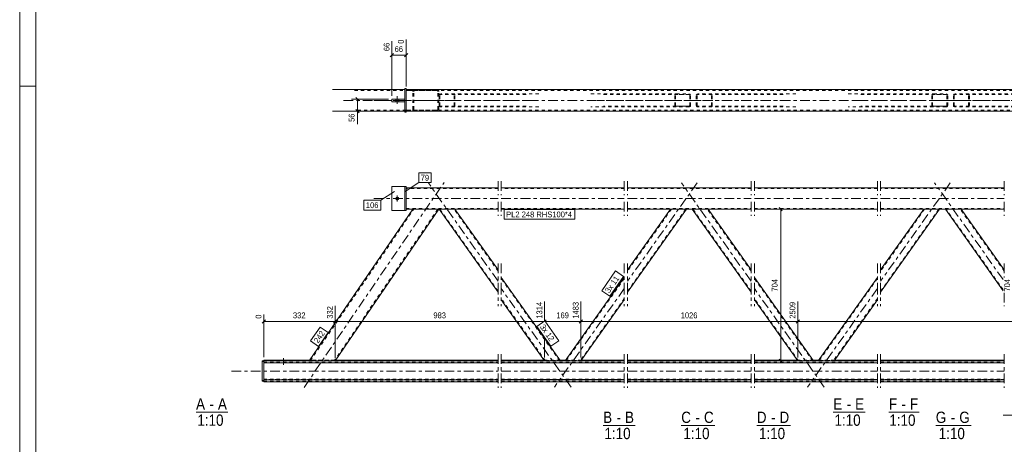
# Model space of a CAD drawing. Header units: millimetres. Extents: x 0 to 914, y 0 to 610.
# Tile 3 of 12: x 0 to 305, y 186 to 318. Entities that reach past the tile are written whole.
import ezdxf

# ---------------------------------------------------------------- set-up
doc = ezdxf.new("R2010")
doc.units = ezdxf.units.MM
for name, pattern in [('XKITLINE00', [0]), ('XKITLINE01', [4, 1, -1, 1, -1]), ('XKITLINE03', [6, 3, -1, 1, -1])]:
    doc.linetypes.add(name, pattern=pattern)
for name, color, linetype, lineweight in [('Arkusz rysunku', 3, 'Continuous', 0), ('Element', 2, 'Continuous', 0), ('Inny typ obiektu', 7, 'Continuous', 0), ('Wymiar', 4, 'Continuous', 0), ('Znak elementu', 2, 'Continuous', 0), ('Śruba', 3, 'Continuous', 0)]:
    doc.layers.add(name, color=color, linetype=linetype, lineweight=lineweight)
doc.styles.add('ARIAL', font='ARIAL.TTF')

msp = doc.modelspace()

# ---------------------------------------------------------------- linework, layer by layer
at = {"layer": 'Arkusz rysunku', "linetype": 'XKITLINE00', "lineweight": 0}
for p, q in [((0, 610), (0, 0)), ((5, 605), (5, 5)), ((5, 297), (0, 297))]:
    msp.add_line(p, q, dxfattribs=at)
at = {"layer": 'Element', "linetype": 'XKITLINE00', "lineweight": 0}
for p, q in [((96.89, 295.93), (119.23, 295.93)), ((119.63, 296.26), (119.23, 296.26)), ((119.23, 288.93), (119.23, 296.26)), ((119.63, 296.26), (119.63, 288.93)), ((745.48, 295.93), (119.63, 295.93)), ((115.23, 292.2), (115.23, 293)), ((119.23, 293), (115.23, 293)), ((119.23, 292.2), (119.23, 293)), ((119.23, 292.2), (115.23, 292.2)), ((96.89, 289.26), (119.23, 289.26)), ((119.63, 288.93), (119.23, 288.93)), ((119.63, 289.26), (745.48, 289.26)), ((129.14, 289.26), (119.63, 289.26)), ((122.33, 289.26), (122.35, 289.26)), ((129.14, 289.26), (129.16, 289.26)), ((115.23, 265.91), (115.23, 258.58)), ((115.23, 265.91), (119.23, 265.91)), ((119.23, 258.58), (119.23, 265.91)), ((119.23, 265.91), (119.63, 265.91)), ((119.63, 265.91), (119.63, 258.58)), ((119.63, 265.58), (148.12, 265.58)), ((149.12, 265.58), (187.21, 265.58)), ((188.21, 265.58), (226.49, 265.58)), ((227.49, 265.58), (265.58, 265.58)), ((266.58, 265.58), (304.86, 265.58)), ((89.6, 211.99), (121.71, 258.91)), ((129.78, 258.91), (97.68, 211.99)), ((115.23, 258.58), (119.23, 258.58)), ((119.63, 258.58), (119.23, 258.58)), ((121.71, 258.91), (119.63, 258.91)), ((121.71, 258.91), (121.71, 258.91)), ((121.76, 258.91), (121.71, 258.91)), ((129.78, 258.91), (121.76, 258.91)), ((129.78, 258.91), (129.78, 258.91)), ((148.12, 258.91), (129.79, 258.91)), ((148.12, 233.22), (129.88, 258.91)), ((148.12, 240.13), (134.78, 258.91)), ((187.21, 258.91), (149.12, 258.91)), ((226.49, 258.91), (188.21, 258.91)), ((206.45, 258.91), (188.21, 233.22)), ((201.55, 258.91), (188.21, 240.13)), ((226.49, 233.22), (208.25, 258.91)), ((226.49, 240.13), (213.15, 258.91)), ((265.58, 258.91), (227.49, 258.91)), ((284.82, 258.91), (266.58, 233.22)), ((279.92, 258.91), (266.58, 240.13)), ((304.86, 258.91), (266.58, 258.91)), ((304.51, 233.71), (286.62, 258.91)), ((304.86, 240.13), (291.52, 258.91)), ((167.43, 212.03), (149.12, 237.83)), ((187.21, 237.83), (168.89, 212.03)), ((245.8, 212.03), (227.49, 237.83)), ((265.58, 237.83), (247.26, 212.03)), ((162.53, 212.03), (149.12, 230.92)), ((187.21, 230.92), (173.8, 212.03)), ((240.9, 212.03), (227.49, 230.92)), ((265.58, 230.92), (252.17, 212.03)), ((75.04, 205.78), (75.04, 211.99)), ((75.04, 211.99), (75.57, 211.99)), ((75.04, 211.78), (75.57, 211.78)), ((75.57, 211.44), (75.57, 212.19)), ((75.57, 212.19), (89.73, 212.19)), ((75.57, 211.98), (90.23, 211.98)), ((75.57, 211.78), (75.57, 205.78)), ((75.57, 211.44), (148.12, 211.44)), ((89.65, 211.99), (89.6, 211.99)), ((89.78, 211.98), (89.65, 211.99)), ((89.99, 211.98), (89.78, 211.98)), ((90.23, 211.98), (89.99, 211.98)), ((90.23, 211.98), (97.02, 211.98)), ((90.23, 211.98), (97.02, 211.98)), ((97.27, 211.98), (97.02, 211.98)), ((148.12, 211.98), (97.03, 211.98)), ((97.48, 211.98), (97.27, 211.98)), ((97.62, 211.99), (97.48, 211.98)), ((97.68, 211.99), (97.62, 211.99)), ((148.12, 212.19), (97.81, 212.19)), ((162.42, 212.19), (149.12, 212.19)), ((187.21, 211.98), (149.12, 211.98)), ((149.12, 211.44), (187.21, 211.44)), ((162.57, 212.03), (162.53, 212.03)), ((162.68, 212.02), (162.57, 212.03)), ((162.84, 212.02), (162.68, 212.02)), ((163.03, 212.02), (162.84, 212.02)), ((163.03, 212.02), (166.95, 212.02)), ((167.14, 212.02), (166.95, 212.02)), ((167.3, 212.02), (167.14, 212.02)), ((167.4, 212.03), (167.3, 212.02)), ((169, 212.19), (167.32, 212.19)), ((167.43, 212.03), (167.4, 212.03)), ((168.93, 212.03), (168.89, 212.03)), ((169.03, 212.02), (168.93, 212.03)), ((169.19, 212.02), (169.03, 212.02)), ((169.38, 212.02), (169.19, 212.02)), ((169.38, 212.02), (173.3, 212.02)), ((173.49, 212.02), (173.3, 212.02)), ((173.65, 212.02), (173.49, 212.02)), ((173.76, 212.03), (173.65, 212.02)), ((173.8, 212.03), (173.76, 212.03)), ((187.21, 212.19), (173.91, 212.19)), ((226.49, 212.19), (188.21, 212.19)), ((226.49, 211.98), (188.21, 211.98)), ((188.21, 211.44), (226.49, 211.44)), ((240.79, 212.19), (227.49, 212.19)), ((265.58, 211.98), (227.49, 211.98)), ((227.49, 211.44), (265.58, 211.44)), ((240.94, 212.03), (240.9, 212.03)), ((241.05, 212.02), (240.94, 212.03)), ((241.21, 212.02), (241.05, 212.02)), ((241.4, 212.02), (241.21, 212.02)), ((241.4, 212.02), (245.32, 212.02)), ((245.51, 212.02), (245.32, 212.02)), ((245.67, 212.02), (245.51, 212.02)), ((245.77, 212.03), (245.67, 212.02)), ((247.37, 212.19), (245.69, 212.19)), ((245.8, 212.03), (245.77, 212.03)), ((247.3, 212.03), (247.26, 212.03)), ((247.4, 212.02), (247.3, 212.03)), ((247.56, 212.02), (247.4, 212.02)), ((247.75, 212.02), (247.56, 212.02)), ((247.75, 212.02), (251.67, 212.02)), ((251.86, 212.02), (251.67, 212.02)), ((252.02, 212.02), (251.86, 212.02)), ((252.13, 212.03), (252.02, 212.02)), ((252.17, 212.03), (252.13, 212.03)), ((265.58, 212.19), (252.28, 212.19)), ((304.86, 212.19), (266.58, 212.19)), ((304.86, 211.98), (266.58, 211.98)), ((266.58, 211.44), (304.86, 211.44)), ((75.57, 205.78), (75.04, 205.78)), ((75.57, 205.58), (75.57, 206.11)), ((75.57, 206.11), (148.12, 206.11)), ((75.57, 205.58), (148.12, 205.58)), ((149.12, 206.11), (187.21, 206.11)), ((149.12, 205.58), (187.21, 205.58)), ((188.21, 206.11), (226.49, 206.11)), ((188.21, 205.58), (226.49, 205.58)), ((227.49, 206.11), (265.58, 206.11)), ((227.49, 205.58), (265.58, 205.58)), ((266.58, 206.11), (304.86, 206.11)), ((266.58, 205.58), (304.86, 205.58))]:
    msp.add_line(p, q, dxfattribs=at)
at = {"layer": 'Element', "linetype": 'XKITLINE01', "lineweight": 0}
for p, q in [((119.23, 296.26), (119.63, 296.26)), ((129.14, 295.93), (119.23, 295.93)), ((119.63, 295.93), (119.63, 289.26)), ((122.13, 295.89), (122.11, 295.89)), ((122.35, 295.93), (122.13, 295.89)), ((129.39, 295.89), (129.14, 295.93)), ((103.67, 295.66), (129.14, 295.66)), ((745.48, 295.66), (119.63, 295.66)), ((121.75, 295.59), (121.71, 295.39)), ((121.71, 289.79), (121.71, 295.39)), ((121.76, 295.6), (121.75, 295.59)), ((122.03, 295.39), (122.05, 295.5)), ((122.03, 289.79), (122.03, 295.39)), ((122.05, 295.5), (122.12, 295.58)), ((122.12, 295.58), (122.16, 295.6)), ((122.16, 295.6), (122.23, 295.64)), ((122.23, 295.64), (122.35, 295.66)), ((129.14, 295.66), (129.26, 295.64)), ((129.26, 295.64), (129.37, 295.58)), ((129.37, 295.58), (129.44, 295.5)), ((129.44, 295.5), (129.46, 295.39)), ((129.46, 289.79), (129.46, 295.39)), ((129.74, 295.59), (129.74, 295.6)), ((129.78, 295.39), (129.74, 295.59)), ((129.78, 289.79), (129.78, 295.39)), ((129.91, 294.35), (129.88, 294.19)), ((129.88, 290.99), (129.88, 294.19)), ((130.02, 294.48), (129.91, 294.35)), ((130.18, 294.56), (130.02, 294.48)), ((130.12, 294.19), (130.14, 294.27)), ((130.12, 290.99), (130.12, 294.19)), ((130.14, 294.27), (130.19, 294.34)), ((130.37, 294.59), (130.18, 294.56)), ((130.19, 294.34), (130.27, 294.38)), ((130.27, 294.38), (130.37, 294.39)), ((160.71, 294.59), (130.37, 294.59)), ((156.79, 294.39), (130.37, 294.39)), ((134.48, 294.56), (134.29, 294.59)), ((134.29, 294.39), (134.39, 294.38)), ((134.39, 294.38), (134.46, 294.34)), ((134.46, 294.34), (134.52, 294.27)), ((134.64, 294.48), (134.48, 294.56)), ((134.52, 294.27), (134.54, 294.19)), ((134.54, 290.99), (134.54, 294.19)), ((134.74, 294.35), (134.64, 294.48)), ((134.78, 294.19), (134.74, 294.35)), ((134.78, 290.99), (134.78, 294.19)), ((176.88, 294.59), (203.3, 294.59)), ((180.8, 294.39), (207.23, 294.39)), ((202.85, 294.35), (202.81, 294.19)), ((202.81, 290.99), (202.81, 294.19)), ((202.95, 294.48), (202.85, 294.35)), ((203.11, 294.56), (202.95, 294.48)), ((203.06, 294.19), (203.07, 294.27)), ((203.06, 290.99), (203.06, 294.19)), ((203.07, 294.27), (203.13, 294.34)), ((203.3, 294.59), (203.11, 294.56)), ((203.13, 294.34), (203.21, 294.38)), ((203.21, 294.38), (203.3, 294.39)), ((203.3, 294.59), (207.23, 294.59)), ((207.23, 294.39), (203.3, 294.39)), ((207.41, 294.56), (207.23, 294.59)), ((207.23, 294.39), (207.32, 294.38)), ((207.32, 294.38), (207.4, 294.34)), ((207.4, 294.34), (207.45, 294.27)), ((207.57, 294.48), (207.41, 294.56)), ((207.45, 294.27), (207.47, 294.19)), ((207.47, 290.99), (207.47, 294.19)), ((207.68, 294.35), (207.57, 294.48)), ((207.72, 294.19), (207.68, 294.35)), ((207.72, 290.99), (207.72, 294.19)), ((209.55, 294.35), (209.51, 294.19)), ((209.51, 290.99), (209.51, 294.19)), ((209.65, 294.48), (209.55, 294.35)), ((209.81, 294.56), (209.65, 294.48)), ((209.76, 294.19), (209.77, 294.27)), ((209.76, 290.99), (209.76, 294.19)), ((209.77, 294.27), (209.83, 294.34)), ((210, 294.59), (209.81, 294.56)), ((209.83, 294.34), (209.91, 294.38)), ((209.91, 294.38), (210, 294.39)), ((240.35, 294.59), (210, 294.59)), ((236.42, 294.39), (210, 294.39)), ((214.11, 294.56), (213.93, 294.59)), ((213.93, 294.39), (214.02, 294.38)), ((214.02, 294.38), (214.1, 294.34)), ((214.1, 294.34), (214.15, 294.27)), ((214.27, 294.48), (214.11, 294.56)), ((214.15, 294.27), (214.17, 294.19)), ((214.17, 290.99), (214.17, 294.19)), ((214.38, 294.35), (214.27, 294.48)), ((214.42, 294.19), (214.38, 294.35)), ((214.42, 290.99), (214.42, 294.19)), ((256.52, 294.59), (282.94, 294.59)), ((260.44, 294.39), (286.86, 294.39)), ((282.48, 294.35), (282.45, 294.19)), ((282.45, 290.99), (282.45, 294.19)), ((282.59, 294.48), (282.48, 294.35)), ((282.75, 294.56), (282.59, 294.48)), ((282.69, 294.19), (282.71, 294.27)), ((282.69, 290.99), (282.69, 294.19)), ((282.71, 294.27), (282.76, 294.34)), ((282.94, 294.59), (282.75, 294.56)), ((282.76, 294.34), (282.84, 294.38)), ((282.84, 294.38), (282.94, 294.39)), ((282.94, 294.59), (286.86, 294.59)), ((286.86, 294.39), (282.94, 294.39)), ((287.05, 294.56), (286.86, 294.59)), ((286.86, 294.39), (286.95, 294.38)), ((286.95, 294.38), (287.03, 294.34)), ((287.03, 294.34), (287.09, 294.27)), ((287.21, 294.48), (287.05, 294.56)), ((287.09, 294.27), (287.11, 294.19)), ((287.11, 290.99), (287.11, 294.19)), ((287.31, 294.35), (287.21, 294.48)), ((287.35, 294.19), (287.31, 294.35)), ((287.35, 290.99), (287.35, 294.19)), ((289.18, 294.35), (289.15, 294.19)), ((289.15, 290.99), (289.15, 294.19)), ((289.29, 294.48), (289.18, 294.35)), ((289.45, 294.56), (289.29, 294.48)), ((289.39, 294.19), (289.41, 294.27)), ((289.39, 290.99), (289.39, 294.19)), ((289.41, 294.27), (289.46, 294.34)), ((289.64, 294.59), (289.45, 294.56)), ((289.46, 294.34), (289.54, 294.38)), ((289.54, 294.38), (289.64, 294.39)), ((319.98, 294.59), (289.64, 294.59)), ((316.06, 294.39), (289.64, 294.39)), ((293.75, 294.56), (293.56, 294.59)), ((293.56, 294.39), (293.65, 294.38)), ((293.65, 294.38), (293.73, 294.34)), ((293.73, 294.34), (293.79, 294.27)), ((293.91, 294.48), (293.75, 294.56)), ((293.79, 294.27), (293.81, 294.19)), ((293.81, 290.99), (293.81, 294.19)), ((294.01, 294.35), (293.91, 294.48)), ((294.05, 294.19), (294.01, 294.35)), ((294.05, 290.99), (294.05, 294.19)), ((121.71, 289.79), (121.73, 289.7)), ((121.73, 289.7), (121.76, 289.59)), ((122.05, 289.69), (122.03, 289.79)), ((122.12, 289.61), (122.05, 289.69)), ((129.44, 289.69), (129.37, 289.61)), ((129.46, 289.79), (129.44, 289.69)), ((129.74, 289.59), (129.76, 289.7)), ((129.76, 289.7), (129.78, 289.79)), ((129.88, 290.99), (129.91, 290.84)), ((129.91, 290.84), (130.02, 290.71)), ((130.02, 290.71), (130.18, 290.63)), ((130.14, 290.92), (130.12, 290.99)), ((130.19, 290.85), (130.14, 290.92)), ((130.18, 290.63), (130.37, 290.59)), ((130.27, 290.81), (130.19, 290.85)), ((130.37, 290.79), (130.27, 290.81)), ((156.79, 290.79), (130.37, 290.79)), ((160.71, 290.59), (130.37, 290.59)), ((134.39, 290.81), (134.29, 290.79)), ((134.29, 290.59), (134.48, 290.63)), ((134.46, 290.85), (134.39, 290.81)), ((134.52, 290.92), (134.46, 290.85)), ((134.48, 290.63), (134.64, 290.71)), ((134.54, 290.99), (134.52, 290.92)), ((134.64, 290.71), (134.74, 290.84)), ((134.74, 290.84), (134.78, 290.99)), ((203.3, 290.59), (176.88, 290.59)), ((207.23, 290.79), (180.8, 290.79)), ((202.81, 290.99), (202.85, 290.84)), ((202.85, 290.84), (202.95, 290.71)), ((202.95, 290.71), (203.11, 290.63)), ((203.07, 290.92), (203.06, 290.99)), ((203.13, 290.85), (203.07, 290.92)), ((203.11, 290.63), (203.3, 290.59)), ((203.21, 290.81), (203.13, 290.85)), ((203.3, 290.79), (203.21, 290.81)), ((203.3, 290.79), (207.23, 290.79)), ((207.23, 290.59), (203.3, 290.59)), ((207.32, 290.81), (207.23, 290.79)), ((207.23, 290.59), (207.41, 290.63)), ((207.4, 290.85), (207.32, 290.81)), ((207.45, 290.92), (207.4, 290.85)), ((207.41, 290.63), (207.57, 290.71)), ((207.47, 290.99), (207.45, 290.92)), ((207.57, 290.71), (207.68, 290.84)), ((207.68, 290.84), (207.72, 290.99)), ((209.51, 290.99), (209.55, 290.84)), ((209.55, 290.84), (209.65, 290.71)), ((209.65, 290.71), (209.81, 290.63)), ((209.77, 290.92), (209.76, 290.99)), ((209.83, 290.85), (209.77, 290.92)), ((209.81, 290.63), (210, 290.59)), ((209.91, 290.81), (209.83, 290.85)), ((210, 290.79), (209.91, 290.81)), ((236.42, 290.79), (210, 290.79)), ((240.35, 290.59), (210, 290.59)), ((214.02, 290.81), (213.93, 290.79)), ((213.93, 290.59), (214.11, 290.63)), ((214.1, 290.85), (214.02, 290.81)), ((214.15, 290.92), (214.1, 290.85)), ((214.11, 290.63), (214.27, 290.71)), ((214.17, 290.99), (214.15, 290.92)), ((214.27, 290.71), (214.38, 290.84)), ((214.38, 290.84), (214.42, 290.99)), ((282.94, 290.59), (256.52, 290.59)), ((286.86, 290.79), (260.44, 290.79)), ((282.45, 290.99), (282.48, 290.84)), ((282.48, 290.84), (282.59, 290.71)), ((282.59, 290.71), (282.75, 290.63)), ((282.71, 290.92), (282.69, 290.99)), ((282.76, 290.85), (282.71, 290.92)), ((282.75, 290.63), (282.94, 290.59)), ((282.84, 290.81), (282.76, 290.85)), ((282.94, 290.79), (282.84, 290.81)), ((282.94, 290.79), (286.86, 290.79)), ((286.86, 290.59), (282.94, 290.59)), ((286.95, 290.81), (286.86, 290.79)), ((286.86, 290.59), (287.05, 290.63)), ((287.03, 290.85), (286.95, 290.81)), ((287.09, 290.92), (287.03, 290.85)), ((287.05, 290.63), (287.21, 290.71)), ((287.11, 290.99), (287.09, 290.92)), ((287.21, 290.71), (287.31, 290.84)), ((287.31, 290.84), (287.35, 290.99)), ((289.15, 290.99), (289.18, 290.84)), ((289.18, 290.84), (289.29, 290.71)), ((289.29, 290.71), (289.45, 290.63)), ((289.41, 290.92), (289.39, 290.99)), ((289.46, 290.85), (289.41, 290.92)), ((289.45, 290.63), (289.64, 290.59)), ((289.54, 290.81), (289.46, 290.85)), ((289.64, 290.79), (289.54, 290.81)), ((316.06, 290.79), (289.64, 290.79)), ((319.98, 290.59), (289.64, 290.59)), ((293.65, 290.81), (293.56, 290.79)), ((293.56, 290.59), (293.75, 290.63)), ((293.73, 290.85), (293.65, 290.81)), ((293.79, 290.92), (293.73, 290.85)), ((293.75, 290.63), (293.91, 290.71)), ((293.81, 290.99), (293.79, 290.92)), ((293.91, 290.71), (294.01, 290.84)), ((294.01, 290.84), (294.05, 290.99)), ((119.63, 289.53), (103.67, 289.53)), ((119.23, 289.26), (119.63, 289.26)), ((119.23, 288.93), (119.63, 288.93)), ((119.63, 289.53), (745.48, 289.53)), ((129.14, 289.53), (119.63, 289.53)), ((122.11, 289.3), (122.33, 289.26)), ((122.23, 289.55), (122.12, 289.61)), ((122.35, 289.53), (122.23, 289.55)), ((129.26, 289.55), (129.14, 289.53)), ((129.16, 289.26), (129.39, 289.3)), ((129.37, 289.61), (129.26, 289.55)), ((119.23, 265.91), (119.63, 265.91)), ((119.23, 258.58), (119.23, 265.91)), ((119.63, 258.91), (119.63, 265.58)), ((148.12, 265.31), (119.63, 265.31)), ((187.21, 265.31), (149.12, 265.31)), ((226.49, 265.31), (188.21, 265.31)), ((265.58, 265.31), (227.49, 265.31)), ((304.86, 265.31), (266.58, 265.31)), ((119.63, 259.18), (148.12, 259.18)), ((149.12, 259.18), (187.21, 259.18)), ((188.21, 259.18), (226.49, 259.18)), ((227.49, 259.18), (265.58, 259.18)), ((266.58, 259.18), (304.86, 259.18)), ((90.04, 212.17), (122.03, 258.91)), ((129.46, 258.91), (97.48, 212.17)), ((115.23, 258.58), (119.23, 258.58)), ((119.63, 258.58), (119.23, 258.58)), ((129.79, 258.91), (121.71, 258.91)), ((122.03, 258.91), (122.03, 258.91)), ((129.14, 258.91), (129.14, 258.91)), ((129.74, 258.91), (129.14, 258.91)), ((129.46, 258.91), (129.46, 258.91)), ((129.78, 258.91), (129.78, 258.91)), ((134.78, 258.91), (129.88, 258.91)), ((148.12, 233.57), (130.12, 258.91)), ((148.12, 239.79), (134.54, 258.91)), ((201.79, 258.91), (188.21, 239.79)), ((206.21, 258.91), (188.21, 233.57)), ((206.45, 258.91), (201.55, 258.91)), ((213.15, 258.91), (208.25, 258.91)), ((226.49, 233.57), (208.49, 258.91)), ((226.49, 239.79), (212.91, 258.91)), ((280.16, 258.91), (266.58, 239.79)), ((284.58, 258.91), (266.58, 233.57)), ((284.82, 258.91), (279.92, 258.91)), ((291.52, 258.91), (286.62, 258.91)), ((304.51, 234.06), (286.86, 258.91)), ((304.86, 239.79), (291.28, 258.91)), ((167.19, 212.03), (149.12, 237.49)), ((187.21, 237.49), (169.21, 212.13)), ((245.56, 212.03), (227.49, 237.49)), ((265.58, 237.49), (247.58, 212.13)), ((162.77, 212.03), (149.12, 231.27)), ((187.21, 231.27), (173.63, 212.13)), ((241.14, 212.03), (227.49, 231.27)), ((265.58, 231.27), (252, 212.13)), ((75.04, 211.99), (75.04, 211.78)), ((75.57, 211.99), (75.57, 211.78)), ((75.57, 211.65), (148.12, 211.65)), ((75.57, 207.01), (75.57, 211.58)), ((75.57, 211.52), (148.12, 211.52)), ((89.6, 211.99), (89.72, 212.17)), ((89.72, 212.17), (89.77, 212.18)), ((97.81, 212.19), (89.73, 212.19)), ((89.77, 212.18), (89.92, 212.18)), ((89.92, 212.18), (90.13, 212.19)), ((89.92, 211.99), (90.04, 212.17)), ((89.92, 211.99), (89.95, 211.99)), ((89.95, 211.99), (90.01, 211.99)), ((90.01, 211.99), (90.12, 211.99)), ((90.07, 212.17), (90.04, 212.17)), ((90.14, 212.18), (90.07, 212.17)), ((90.12, 211.99), (90.24, 211.99)), ((90.13, 212.19), (90.38, 212.19)), ((90.25, 212.18), (90.14, 212.18)), ((90.23, 211.98), (90.23, 211.98)), ((90.24, 211.99), (97.03, 211.99)), ((90.37, 212.18), (90.25, 212.18)), ((90.37, 212.18), (97.16, 212.18)), ((90.38, 212.19), (97.16, 212.19)), ((97.02, 211.98), (97.03, 211.98)), ((97.03, 211.99), (97.15, 211.99)), ((97.15, 211.99), (97.26, 211.99)), ((97.16, 212.19), (97.41, 212.19)), ((97.28, 212.18), (97.16, 212.18)), ((97.26, 211.99), (97.33, 211.99)), ((97.39, 212.18), (97.28, 212.18)), ((97.33, 211.99), (97.36, 211.99)), ((97.48, 212.17), (97.36, 211.99)), ((97.45, 212.17), (97.39, 212.18)), ((97.41, 212.19), (97.62, 212.18)), ((97.48, 212.17), (97.45, 212.17)), ((97.62, 212.18), (97.75, 212.18)), ((97.68, 211.99), (97.8, 212.17)), ((97.75, 212.18), (97.8, 212.17)), ((149.12, 211.65), (187.21, 211.65)), ((149.12, 211.52), (187.21, 211.52)), ((167.32, 212.19), (162.42, 212.19)), ((162.46, 212.13), (162.49, 212.14)), ((162.49, 212.14), (162.59, 212.14)), ((162.59, 212.14), (162.75, 212.14)), ((162.72, 212.13), (162.7, 212.13)), ((162.77, 212.14), (162.72, 212.13)), ((162.75, 212.14), (162.94, 212.14)), ((162.85, 212.14), (162.77, 212.14)), ((162.77, 212.03), (162.79, 212.03)), ((162.79, 212.03), (162.85, 212.03)), ((162.94, 212.14), (162.85, 212.14)), ((162.85, 212.03), (162.93, 212.03)), ((162.93, 212.03), (163.02, 212.03)), ((162.94, 212.14), (166.87, 212.14)), ((162.94, 212.14), (166.86, 212.14)), ((163.02, 212.03), (166.95, 212.03)), ((166.86, 212.14), (167.05, 212.14)), ((166.96, 212.14), (166.87, 212.14)), ((166.95, 212.03), (167.04, 212.03)), ((167.04, 212.14), (166.96, 212.14)), ((167.1, 212.13), (167.04, 212.14)), ((167.04, 212.03), (167.12, 212.03)), ((167.05, 212.14), (167.21, 212.14)), ((167.12, 212.13), (167.1, 212.13)), ((167.12, 212.03), (167.17, 212.03)), ((167.17, 212.03), (167.19, 212.03)), ((167.21, 212.14), (167.32, 212.14)), ((167.32, 212.14), (167.36, 212.13)), ((168.89, 212.03), (168.96, 212.13)), ((168.96, 212.13), (169.01, 212.14)), ((173.91, 212.19), (169, 212.19)), ((169.01, 212.14), (169.11, 212.14)), ((169.11, 212.14), (169.28, 212.14)), ((169.21, 212.13), (169.14, 212.03)), ((169.14, 212.03), (169.16, 212.03)), ((169.16, 212.03), (169.21, 212.03)), ((169.23, 212.13), (169.21, 212.13)), ((169.21, 212.03), (169.29, 212.03)), ((169.29, 212.14), (169.23, 212.13)), ((169.28, 212.14), (169.46, 212.14)), ((169.37, 212.14), (169.29, 212.14)), ((169.29, 212.03), (169.38, 212.03)), ((169.46, 212.14), (169.37, 212.14)), ((169.38, 212.03), (173.3, 212.03)), ((169.46, 212.14), (173.38, 212.14)), ((169.46, 212.14), (173.39, 212.14)), ((173.3, 212.03), (173.4, 212.03)), ((173.48, 212.14), (173.38, 212.14)), ((173.39, 212.14), (173.58, 212.14)), ((173.4, 212.03), (173.48, 212.03)), ((173.56, 212.14), (173.48, 212.14)), ((173.48, 212.03), (173.53, 212.03)), ((173.53, 212.03), (173.55, 212.03)), ((173.63, 212.13), (173.55, 212.03)), ((173.61, 212.13), (173.56, 212.14)), ((173.58, 212.14), (173.73, 212.14)), ((173.63, 212.13), (173.61, 212.13)), ((173.73, 212.14), (173.84, 212.14)), ((173.8, 212.03), (173.87, 212.13)), ((173.84, 212.14), (173.87, 212.13)), ((188.21, 211.65), (226.49, 211.65)), ((188.21, 211.52), (226.49, 211.52)), ((227.49, 211.65), (265.58, 211.65)), ((227.49, 211.52), (265.58, 211.52)), ((245.69, 212.19), (240.79, 212.19)), ((240.83, 212.13), (240.86, 212.14)), ((240.86, 212.14), (240.97, 212.14)), ((240.97, 212.14), (241.12, 212.14)), ((241.09, 212.13), (241.07, 212.13)), ((241.14, 212.14), (241.09, 212.13)), ((241.12, 212.14), (241.31, 212.14)), ((241.22, 212.14), (241.14, 212.14)), ((241.14, 212.03), (241.16, 212.03)), ((241.16, 212.03), (241.22, 212.03)), ((241.31, 212.14), (241.22, 212.14)), ((241.22, 212.03), (241.3, 212.03)), ((241.3, 212.03), (241.39, 212.03)), ((241.31, 212.14), (245.24, 212.14)), ((241.31, 212.14), (245.23, 212.14)), ((241.39, 212.03), (245.32, 212.03)), ((245.23, 212.14), (245.42, 212.14)), ((245.33, 212.14), (245.24, 212.14)), ((245.32, 212.03), (245.41, 212.03)), ((245.41, 212.14), (245.33, 212.14)), ((245.47, 212.13), (245.41, 212.14)), ((245.41, 212.03), (245.49, 212.03)), ((245.42, 212.14), (245.58, 212.14)), ((245.49, 212.13), (245.47, 212.13)), ((245.49, 212.03), (245.54, 212.03)), ((245.54, 212.03), (245.56, 212.03)), ((245.58, 212.14), (245.69, 212.14)), ((245.69, 212.14), (245.73, 212.13)), ((247.26, 212.03), (247.34, 212.13)), ((247.34, 212.13), (247.38, 212.14)), ((252.28, 212.19), (247.37, 212.19)), ((247.38, 212.14), (247.49, 212.14)), ((247.49, 212.14), (247.65, 212.14)), ((247.58, 212.13), (247.51, 212.03)), ((247.51, 212.03), (247.53, 212.03)), ((247.53, 212.03), (247.58, 212.03)), ((247.6, 212.13), (247.58, 212.13)), ((247.58, 212.03), (247.66, 212.03)), ((247.66, 212.14), (247.6, 212.13)), ((247.65, 212.14), (247.83, 212.14)), ((247.74, 212.14), (247.66, 212.14)), ((247.66, 212.03), (247.75, 212.03)), ((247.83, 212.14), (247.74, 212.14)), ((247.75, 212.03), (251.67, 212.03)), ((247.83, 212.14), (251.75, 212.14)), ((247.83, 212.14), (251.76, 212.14)), ((251.67, 212.03), (251.77, 212.03)), ((251.85, 212.14), (251.75, 212.14)), ((251.76, 212.14), (251.95, 212.14)), ((251.77, 212.03), (251.85, 212.03)), ((251.93, 212.14), (251.85, 212.14)), ((251.85, 212.03), (251.9, 212.03)), ((251.9, 212.03), (251.92, 212.03)), ((252, 212.13), (251.92, 212.03)), ((251.98, 212.13), (251.93, 212.14)), ((251.95, 212.14), (252.1, 212.14)), ((252, 212.13), (251.98, 212.13)), ((252.1, 212.14), (252.21, 212.14)), ((252.17, 212.03), (252.24, 212.13)), ((252.21, 212.14), (252.24, 212.13)), ((266.58, 211.65), (304.86, 211.65)), ((266.58, 211.52), (304.86, 211.52)), ((75.04, 205.99), (75.57, 205.99)), ((75.57, 206.11), (75.57, 207.02)), ((75.57, 206.25), (75.57, 206.32)), ((75.57, 206.32), (148.12, 206.32)), ((148.12, 206.25), (75.57, 206.25)), ((75.57, 205.79), (148.12, 205.79)), ((149.12, 206.32), (187.21, 206.32)), ((187.21, 206.25), (149.12, 206.25)), ((149.12, 205.79), (187.21, 205.79)), ((188.21, 206.32), (226.49, 206.32)), ((226.49, 206.25), (188.21, 206.25)), ((188.21, 205.79), (226.49, 205.79)), ((227.49, 206.32), (265.58, 206.32)), ((265.58, 206.25), (227.49, 206.25)), ((227.49, 205.79), (265.58, 205.79)), ((266.58, 206.32), (304.86, 206.32)), ((304.86, 206.25), (266.58, 206.25)), ((266.58, 205.79), (304.86, 205.79))]:
    msp.add_line(p, q, dxfattribs=at)
at = {"layer": 'Element', "linetype": 'XKITLINE03', "lineweight": 0}
for p, q in [((100.28, 292.59), (131.39, 292.59)), ((109.63, 292.6), (755.48, 292.6)), ((158.75, 292.59), (126.54, 292.59)), ((211.05, 292.59), (178.84, 292.59)), ((238.38, 292.59), (206.17, 292.59)), ((290.69, 292.59), (258.48, 292.59)), ((318.02, 292.59), (285.81, 292.59)), ((88.05, 203.83), (131.39, 267.16)), ((148.12, 236.68), (126.54, 267.06)), ((148.11, 267.58), (148.11, 263.31)), ((149.12, 267.58), (149.12, 263.31)), ((187.21, 267.58), (187.21, 263.31)), ((188.21, 267.58), (188.21, 263.31)), ((209.79, 267.06), (188.21, 236.68)), ((226.49, 236.68), (204.91, 267.06)), ((226.48, 267.58), (226.48, 263.31)), ((227.49, 267.58), (227.49, 263.31)), ((265.58, 267.58), (265.58, 263.31)), ((266.58, 267.58), (266.58, 263.31)), ((288.16, 267.06), (266.58, 236.68)), ((304.51, 237.16), (283.28, 267.06)), ((304.86, 267.58), (304.86, 263.31)), ((109.63, 262.24), (148.12, 262.24)), ((149.12, 262.24), (187.21, 262.24)), ((188.21, 262.24), (226.49, 262.24)), ((227.49, 262.24), (265.58, 262.24)), ((266.58, 262.24), (304.86, 262.24)), ((148.11, 261.18), (148.11, 256.91)), ((149.12, 261.18), (149.12, 256.91)), ((187.21, 261.18), (187.21, 256.91)), ((188.21, 261.18), (188.21, 256.91)), ((226.48, 261.18), (226.48, 256.91)), ((227.49, 261.18), (227.49, 256.91)), ((265.58, 261.18), (265.58, 256.91)), ((266.58, 261.18), (266.58, 256.91)), ((304.86, 261.18), (304.86, 256.91)), ((148.11, 242.13), (148.11, 235.49)), ((149.12, 242.13), (149.12, 235.49)), ((187.21, 242.13), (187.21, 235.49)), ((188.21, 242.13), (188.21, 235.49)), ((226.48, 242.13), (226.48, 235.49)), ((227.49, 242.13), (227.49, 235.49)), ((265.58, 242.13), (265.58, 235.49)), ((266.58, 242.13), (266.58, 235.49)), ((304.86, 242.13), (304.86, 237.83)), ((148.11, 235.57), (148.11, 228.92)), ((149.12, 235.57), (149.12, 228.92)), ((187.21, 235.57), (187.21, 228.92)), ((188.21, 235.57), (188.21, 228.92)), ((226.48, 235.57), (226.48, 228.92)), ((227.49, 235.57), (227.49, 228.92)), ((265.58, 235.57), (265.58, 228.92)), ((266.58, 235.57), (266.58, 228.92)), ((170.73, 203.93), (149.12, 234.38)), ((187.21, 234.38), (165.59, 203.93)), ((249.11, 203.93), (227.49, 234.38)), ((265.58, 234.38), (243.96, 203.93)), ((304.86, 233.1), (304.86, 228.92)), ((148.11, 214.08), (148.11, 203.68)), ((149.12, 214.08), (149.12, 203.68)), ((187.21, 214.08), (187.21, 203.68)), ((188.21, 214.08), (188.21, 203.68)), ((226.48, 214.08), (226.48, 203.68)), ((227.49, 214.08), (227.49, 203.68)), ((265.58, 214.08), (265.58, 203.68)), ((266.58, 214.08), (266.58, 203.68)), ((304.86, 214.08), (304.86, 203.68)), ((65.57, 208.88), (148.12, 208.88)), ((149.12, 208.88), (187.21, 208.88)), ((188.21, 208.88), (226.49, 208.88)), ((227.49, 208.88), (265.58, 208.88)), ((266.58, 208.88), (304.86, 208.88))]:
    msp.add_line(p, q, dxfattribs=at)
at = {"layer": 'Element', "linetype": 'XKITLINE01', "lineweight": 0}
for centre, start, end in [((129.21, 295.31), 28.3372, 72.5994), ((122.29, 289.88), 208.3372, 252.5994)]:
    msp.add_arc(centre, 0.602, start, end, dxfattribs=at)
at = {"layer": 'Inny typ obiektu', "linetype": 'XKITLINE00', "lineweight": 0}
for p, q in [((54.62, 196.18), (64.5, 196.18)), ((251.9, 196.18), (261.78, 196.18)), ((269.15, 196.18), (278.5, 196.18)), ((304.49, 195.18), (314.89, 195.18)), ((180.67, 192.06), (190.55, 192.06)), ((204.85, 192.06), (215.25, 192.06)), ((228.25, 192.06), (238.64, 192.06)), ((283.66, 192.06), (294.58, 192.06))]:
    msp.add_line(p, q, dxfattribs=at)
at = {"layer": 'Wymiar', "linetype": 'XKITLINE00', "lineweight": 0}
for p, q in [((119.63, 296.93), (119.63, 311.45)), ((115.23, 294), (115.23, 310.89)), ((115.74, 307.11), (114.72, 306.09)), ((115.23, 306.6), (119.63, 306.6)), ((120.14, 307.11), (119.12, 306.09)), ((114.23, 293), (102.77, 293)), ((104.12, 293.51), (105.14, 292.49)), ((104.63, 289.26), (104.63, 293)), ((104.12, 289.77), (105.14, 288.76)), ((118.63, 289.26), (102.77, 289.26)), ((104.63, 289.26), (104.63, 285.24)), ((104.63, 289.26), (104.63, 285.24)), ((235.12, 259.42), (236.14, 258.4)), ((251.16, 258.91), (233.77, 258.91)), ((235.63, 212.02), (235.63, 258.91)), ((97.67, 212.98), (97.67, 229.07)), ((97.67, 212.98), (97.67, 229.07)), ((162.54, 224.33), (162.54, 230.4)), ((162.54, 224.33), (162.54, 230.4)), ((173.79, 213.02), (173.79, 230.4)), ((173.79, 213.02), (173.79, 230.4)), ((240.91, 213.02), (240.91, 230.4)), ((240.91, 213.02), (240.91, 230.4)), ((75.57, 213.19), (75.57, 226.4)), ((76.08, 224.75), (75.06, 223.73)), ((75.57, 224.24), (97.67, 224.24)), ((98.18, 224.75), (97.16, 223.73)), ((98.18, 224.75), (97.16, 223.73)), ((97.67, 224.24), (162.41, 224.24)), ((163.05, 224.75), (162.64, 224.34)), ((163.05, 224.75), (162.64, 224.34)), ((162.71, 224.24), (173.79, 224.24)), ((174.3, 224.75), (173.28, 223.73)), ((174.3, 224.75), (173.28, 223.73)), ((173.79, 224.24), (240.91, 224.24)), ((241.42, 224.75), (240.4, 223.73)), ((241.42, 224.75), (240.4, 223.73)), ((240.91, 224.24), (471.53, 224.24)), ((162.54, 213.02), (162.54, 219.24)), ((162.54, 213.02), (162.54, 219.24)), ((251.16, 212.02), (233.77, 212.02)), ((235.12, 212.53), (236.14, 211.51))]:
    msp.add_line(p, q, dxfattribs=at)
at = {"layer": 'Znak elementu', "linetype": 'XKITLINE00', "lineweight": 0}
for p, q in [((123.57, 270.17), (127.44, 270.17)), ((123.57, 267.17), (123.57, 270.17)), ((127.44, 267.17), (127.44, 270.17)), ((119.33, 264.42), (123.57, 267.17)), ((123.57, 267.17), (127.44, 267.17)), ((116.05, 264.42), (111.81, 261.68)), ((106.6, 261.68), (111.81, 261.68)), ((106.6, 258.68), (106.6, 261.68)), ((111.81, 258.68), (111.81, 261.68)), ((106.6, 258.68), (111.81, 258.68)), ((150.03, 258.81), (171.93, 258.81)), ((150.03, 255.81), (150.03, 258.81)), ((171.93, 255.81), (171.93, 258.81)), ((150.03, 255.81), (171.93, 255.81)), ((180.22, 233.72), (184.5, 239.86)), ((182.69, 232.01), (186.96, 238.15)), ((186.96, 238.15), (184.5, 239.86)), ((182.69, 232.01), (180.22, 233.72)), ((160.15, 222.67), (162.61, 224.38)), ((160.15, 222.67), (164.43, 216.53)), ((162.61, 224.38), (166.89, 218.24)), ((90.08, 218.18), (93.02, 222.48)), ((92.56, 216.49), (95.5, 220.79)), ((95.5, 220.79), (93.02, 222.48)), ((92.56, 216.49), (90.08, 218.18)), ((164.43, 216.53), (166.89, 218.24))]:
    msp.add_line(p, q, dxfattribs=at)
at = {"layer": 'Śruba', "linetype": 'XKITLINE00', "lineweight": 0}
for p, q in [((116.43, 292.2), (116.43, 293)), ((116.9, 291.53), (116.9, 293.86)), ((117.36, 292.2), (117.36, 293)), ((115.96, 262.24), (117.83, 262.24)), ((116.9, 261.31), (116.9, 263.18)), ((81.71, 212.87), (81.71, 210.87)), ((81.71, 212.76), (81.71, 210.76))]:
    msp.add_line(p, q, dxfattribs=at)
msp.add_circle((116.9, 262.24), 0.467, dxfattribs=at)

# ---------------------------------------------------------------- texts
at = {"layer": 'Inny typ obiektu', "style": 'ARIAL', "width": 0.85}
for s, p in [('A', (54.62, 196.93)), ('-', (58.78, 196.93)), ('A', (61.39, 196.93)), ('E', (251.9, 196.93)), ('-', (256.07, 196.93)), ('E', (258.67, 196.93)), ('F', (269.15, 196.93)), ('-', (273.05, 196.93)), ('F', (275.65, 196.93)), ('1:10', (55.02, 191.93)), ('B', (180.67, 192.81)), ('B', (187.44, 192.81)), ('C', (204.85, 192.81)), ('C', (211.88, 192.81)), ('D', (228.25, 192.81)), ('D', (235.27, 192.81)), ('1:10', (252.3, 191.93)), ('1:10', (269.28, 191.93)), ('G', (283.66, 192.81)), ('G', (290.95, 192.81)), ('-', (184.83, 192.81)), ('-', (209.27, 192.81)), ('-', (232.67, 192.81)), ('-', (288.34, 192.81)), ('1:10', (181.07, 187.81)), ('1:10', (205.51, 187.81)), ('1:10', (228.91, 187.81)), ('1:10', (284.58, 187.81))]:
    msp.add_text(s, height=3.5, dxfattribs=at).set_placement(p)
at = {"layer": 'Wymiar', "style": 'ARIAL', "width": 0.85}
for s, p in [('0', (118.91, 310.12)), ('66', (114.51, 307.82)), ('56', (103.67, 285.92)), ('704', (234.67, 233.46)), ('704', (306.67, 233.46)), ('1314', (161.82, 225.06)), ('1483', (173.07, 225.06)), ('2509', (240.19, 225.06)), ('0', (74.85, 225.06)), ('332', (96.95, 225.06))]:
    msp.add_text(s, height=1.8, rotation=90.0002, dxfattribs=at).set_placement(p)
for s, p in [('66', (116.1, 307.56)), ('332', (84.62, 225.2)), ('983', (128.1, 225.2)), ('169', (166.16, 225.2)), ('1026', (204.68, 225.2))]:
    msp.add_text(s, height=1.8, dxfattribs=at).set_placement(p)
at = {"layer": 'Znak elementu', "style": 'ARIAL', "width": 0.85}
for s, p in [('79', (124.17, 267.77)), ('106', (107.2, 259.28)), ('PL2', (150.63, 256.41)), ('248', (155.44, 256.41)), ('RHS100*4', (159.99, 256.41))]:
    msp.add_text(s, height=1.8, dxfattribs=at).set_placement(p)
for s, rotation, p in [('11', 55.1415, (184.29, 235.37)), ('3x', 55.1415, (182.54, 232.84)), ('3x', -55.1415, (160.98, 222.52)), ('242', 55.617, (92.4, 217.32)), ('12', -55.1415, (162.74, 220))]:
    msp.add_text(s, height=1.8, rotation=rotation, dxfattribs=at).set_placement(p)

doc.saveas('drawing.dxf')
